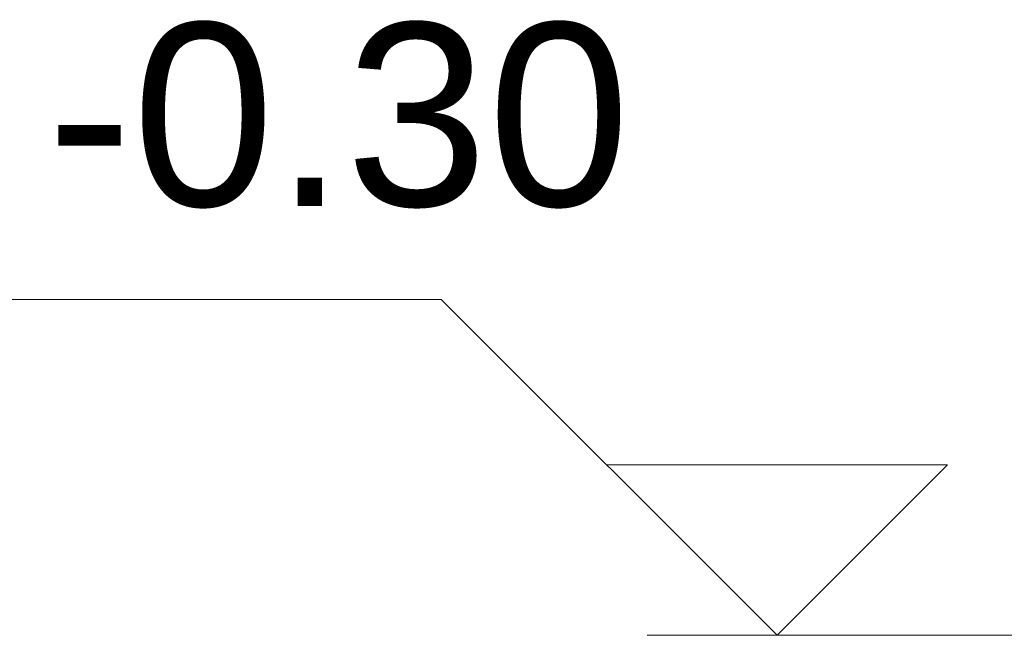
# Model space of a CAD drawing. Header units: centimetres. Extents: x -286 to 6967, y -466 to 803.
# Tile 9 of 73: x 3122 to 3156, y -30 to -9. Entities that reach past the tile are written whole.
import ezdxf

# ---------------------------------------------------------------- set-up
doc = ezdxf.new("R2010")
doc.units = ezdxf.units.CM
doc.layers.add('G-ANNO-DIMS', color=7, linetype='Continuous', lineweight=9)
doc.styles.add('Arial_3', font='arial.ttf', dxfattribs={"height": 6.25})

# ---------------------------------------------------------------- blocks, each defined once
blk = doc.blocks.new('Elevações de ponto - Elevação de spot 2 - Cabeça do nível-169080-P5_P6')
at = {"layer": 'G-ANNO-DIMS'}
for p, q in [((-114.635, 91.467), (-145.761, 91.467)), ((-103.168, 80), (-114.635, 91.467)), ((-97.351, 85.817), (-108.985, 85.817)), ((-103.168, 80), (-97.351, 85.817))]:
    blk.add_line(p, q, dxfattribs=at)

msp = doc.modelspace()

# ---------------------------------------------------------------- linework, layer by layer
at = {"layer": 'G-ANNO-DIMS', "lineweight": 18}
for p, q in [((3143.475, -30), (3147.912, -30)), ((3178.783, -30), (3143.475, -30))]:
    msp.add_line(p, q, dxfattribs=at)

# ---------------------------------------------------------------- block references
at = {"layer": 'G-ANNO-DIMS'}
msp.add_blockref('Elevações de ponto - Elevação de spot 2 - Cabeça do nível-169080-P5_P6', (3251.08, -110), dxfattribs=at)

# ---------------------------------------------------------------- texts
at = {"layer": 'G-ANNO-DIMS', "lineweight": 18, "insert": (3122.996, -9.092), "char_height": 6.25, "width": 23.79736, "attachment_point": 1, "line_spacing_factor": 0.941778, "style": 'Arial_3'}
msp.add_mtext('-0.30', dxfattribs=at)

doc.saveas('drawing.dxf')
